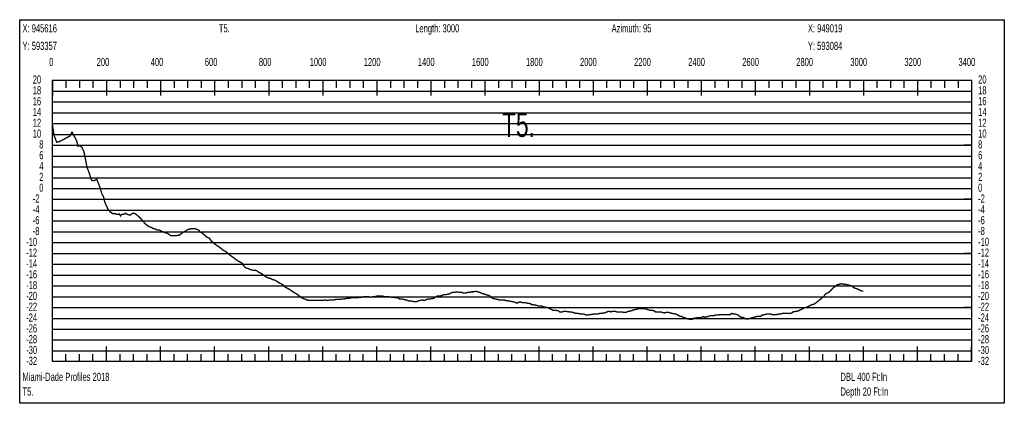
# Model space of a CAD drawing. Header units: inches. Extents: x 471865 to 538526, y 1054316 to 1102451.
# Tile 49 of 114: x 471878 to 475521, y 1096517 to 1097935. Entities that reach past the tile are written whole.
import ezdxf

# ---------------------------------------------------------------- set-up
doc = ezdxf.new("R2010")
doc.units = ezdxf.units.IN
doc.header["$MEASUREMENT"] = 0
for name, color, linetype in [('LABELS', 7, 'Continuous'), ('X_Gr1', 7, 'Continuous'), ('XSECTION', 7, 'Continuous')]:
    doc.layers.add(name, color=color, linetype=linetype)
doc.styles.get("Standard").update_dxf_attribs({"font": 'arial.ttf'})

msp = doc.modelspace()

# ---------------------------------------------------------------- linework, layer by layer
at = {"layer": 'X_Gr1', "color": 6, "linetype": 'Continuous', "lineweight": 18, "true_color": 0xff00ff, "transparency": 33554687, "const_width": 5}
msp.add_lwpolyline([(471999.6, 1097546.5), (471999.6, 1097546.5), (472005.7, 1097506.2), (472015.4, 1097481.8), (472024.9, 1097483.7), (472064.3, 1097504.6), (472071.9, 1097518.5), (472074, 1097515.2), (472082.9, 1097499.1), (472089.4, 1097486.5), (472094.1, 1097466.9), (472102, 1097469.5), (472109.4, 1097461.6), (472116.1, 1097446.6), (472121.9, 1097418), (472127.4, 1097389.2), (472136.3, 1097366.1), (472143.4, 1097342.7), (472149.9, 1097339.1), (472158.1, 1097341.6), (472163.9, 1097344.6), (472169.5, 1097330.1), (472176.8, 1097310.9), (472182.6, 1097290.5), (472189, 1097279.1), (472193, 1097261.5), (472197.5, 1097250), (472202.4, 1097240.5), (472205.7, 1097232.4), (472209.4, 1097228.6), (472214.3, 1097222.6), (472217.6, 1097222.1), (472220.6, 1097218.7), (472225.4, 1097216.9), (472229, 1097218.8), (472232.4, 1097216.8), (472237.4, 1097215.7), (472242.7, 1097214.8), (472246.8, 1097216.7), (472251.4, 1097209.2), (472256.3, 1097215.3), (472262.2, 1097215.1), (472269.6, 1097219.1), (472273, 1097216.4), (472283.6, 1097212.7), (472288.1, 1097212.7), (472295.1, 1097218.7), (472303.5, 1097218.7), (472312.3, 1097212.7), (472320.8, 1097204.7), (472329.1, 1097196.7), (472337.1, 1097186.7), (472344.8, 1097178.7), (472352.2, 1097172.7), (472358.9, 1097168.7), (472365.7, 1097166.7), (472372.8, 1097162.7), (472379.9, 1097160.7), (472387.6, 1097156.7), (472395.8, 1097156.7), (472404, 1097152.7), (472411.6, 1097148.7), (472419.7, 1097146.7), (472428.5, 1097142.7), (472436.9, 1097136.7), (472444.5, 1097136.7), (472451.7, 1097136.7), (472459, 1097136.7), (472470.5, 1097138.7), (472474.5, 1097142.7), (472482.9, 1097148.7), (472491.1, 1097152.7), (472499.3, 1097158.7), (472507.8, 1097160.7), (472515.9, 1097162.7), (472523.4, 1097162.7), (472530.6, 1097160.7), (472541.3, 1097156.7), (472545, 1097150.7), (472552.3, 1097146.7), (472559.9, 1097140.7), (472567.9, 1097132.7), (472580.9, 1097126.7), (472585.4, 1097118.7), (472593.8, 1097110.7), (472601.9, 1097104.7), (472609.3, 1097098.7), (472616.4, 1097094.7), (472623.7, 1097088.7), (472630.9, 1097082.7), (472638.7, 1097078.7), (472647.2, 1097072.7), (472656.1, 1097064.7), (472663.8, 1097058.7), (472670.3, 1097054.7), (472677.5, 1097048.7), (472685.9, 1097042.7), (472694.1, 1097038.7), (472701.6, 1097034.7), (472708.7, 1097022.7), (472716.1, 1097016.7), (472724.1, 1097014.7), (472732.5, 1097010.7), (472740.6, 1097008.7), (472747.8, 1097008.7), (472755.3, 1097006.7), (472763.6, 1097000.7), (472772.1, 1096996.7), (472780.5, 1096990.7), (472788.5, 1096984.7), (472796.3, 1096980.7), (472804.3, 1096978.7), (472812.4, 1096974.7), (472820.4, 1096972.7), (472828, 1096968.7), (472836.2, 1096962.7), (472844.6, 1096958.7), (472852.4, 1096954.7), (472859.9, 1096946.7), (472867, 1096942.7), (472875, 1096938.7), (472883.8, 1096932.7), (472892.3, 1096926.7), (472899.4, 1096922.7), (472906.1, 1096918.7), (472913.9, 1096912.7), (472922.1, 1096906.7), (472929.9, 1096902.7), (472937.2, 1096900.7), (472944.3, 1096896.7), (472952.3, 1096896.7), (472960.6, 1096896.7), (472968.7, 1096896.7), (472976.8, 1096896.7), (472984.5, 1096896.7), (472995.7, 1096896.7), (472999.7, 1096896.7), (473008.3, 1096898.7), (473016.8, 1096896.7), (473024.4, 1096898.7), (473031.9, 1096898.7), (473039.8, 1096898.7), (473047.8, 1096900.7), (473056.4, 1096900.7), (473064.7, 1096900.7), (473072.8, 1096902.7), (473080.6, 1096902.7), (473088.3, 1096904.7), (473099.7, 1096904.7), (473103.6, 1096906.7), (473111.8, 1096906.7), (473120.5, 1096906.7), (473128.9, 1096906.7), (473136.6, 1096908.7), (473144, 1096908.7), (473151.8, 1096910.7), (473159.9, 1096910.7), (473168.2, 1096910.7), (473176.4, 1096908.7), (473184, 1096910.7), (473191.4, 1096910.7), (473198.9, 1096912.7), (473206.7, 1096912.7), (473214.5, 1096912.7), (473222.2, 1096912.7), (473230, 1096910.7), (473237.7, 1096910.7), (473245.4, 1096910.7), (473253, 1096908.7), (473260.6, 1096908.7), (473271.8, 1096906.7), (473275.4, 1096906.7), (473283.1, 1096902.7), (473291.1, 1096902.7), (473298.3, 1096900.7), (473309, 1096898.7), (473312.9, 1096896.7), (473321, 1096894.7), (473329.1, 1096894.7), (473336.7, 1096892.7), (473347.7, 1096892.7), (473351.5, 1096894.7), (473359.1, 1096896.7), (473367.3, 1096898.7), (473375.8, 1096896.7), (473383.6, 1096900.7), (473390.5, 1096902.7), (473398.2, 1096902.7), (473411.1, 1096904.7), (473415.3, 1096908.7), (473423, 1096912.7), (473430.8, 1096912.7), (473439.1, 1096914.7), (473447.5, 1096918.7), (473455.4, 1096918.7), (473467, 1096920.7), (473471, 1096922.7), (473479.2, 1096926.7), (473487.3, 1096926.7), (473495.2, 1096928.7), (473506.3, 1096926.7), (473513.9, 1096926.7), (473518, 1096924.7), (473530.7, 1096924.7), (473534.8, 1096926.7), (473545.9, 1096926.7), (473549.5, 1096928.7), (473556.7, 1096928.7), (473564.7, 1096930.7), (473573.3, 1096928.7), (473581.5, 1096926.7), (473588.9, 1096922.7), (473595.9, 1096920.7), (473607.7, 1096916.7), (473616.6, 1096914.7), (473621, 1096908.7), (473628.6, 1096904.7), (473635.1, 1096902.7), (473646.9, 1096900.7), (473651.4, 1096898.7), (473661, 1096898.7), (473669.4, 1096898.7), (473676.2, 1096896.7), (473699.8, 1096892.7), (473710, 1096890.7), (473718.3, 1096886.7), (473724.7, 1096890.7), (473731.1, 1096890.7), (473739.4, 1096888.7), (473748.4, 1096888.7), (473757.1, 1096886.7), (473768.6, 1096884.7), (473772.3, 1096880.7), (473779.9, 1096880.7), (473791.8, 1096878.7), (473795.8, 1096876.7), (473808.3, 1096876.7), (473812.3, 1096874.7), (473819.6, 1096872.7), (473831.1, 1096870.7), (473835.2, 1096868.7), (473847.3, 1096862.7), (473851.2, 1096860.7), (473858.7, 1096860.7), (473871.3, 1096858.7), (473875.7, 1096854.7), (473886.9, 1096854.7), (473890.2, 1096856.7), (473897.5, 1096856.7), (473910.3, 1096854.7), (473914.7, 1096854.7), (473926, 1096852.7), (473929.6, 1096850.7), (473937.3, 1096848.7), (473945.6, 1096848.7), (473953.5, 1096846.7), (473965.2, 1096846.7), (473969.2, 1096844.7), (473977, 1096842.7), (473987.7, 1096844.7), (473991.3, 1096844.7), (474003.3, 1096846.7), (474007.6, 1096846.7), (474016.2, 1096846.7), (474023.9, 1096848.7), (474042.4, 1096850.7), (474046.9, 1096852.7), (474056.2, 1096856.7), (474066.9, 1096854.7), (474070.1, 1096856.7), (474081.6, 1096856.7), (474086.2, 1096854.7), (474095.6, 1096854.7), (474107.8, 1096854.7), (474111.6, 1096852.7), (474122.1, 1096852.7), (474129.8, 1096856.7), (474134, 1096856.7), (474147.2, 1096860.7), (474151.5, 1096862.7), (474162.3, 1096864.7), (474169.5, 1096866.7), (474173.4, 1096866.7), (474186.3, 1096866.7), (474190.7, 1096866.7), (474203.1, 1096862.7), (474210.8, 1096860.7), (474214.5, 1096860.7), (474225.9, 1096858.7), (474230, 1096854.7), (474242.6, 1096854.7), (474250.6, 1096854.7), (474254.5, 1096852.7), (474265.5, 1096850.7), (474269.2, 1096852.7), (474280.8, 1096852.7), (474285, 1096850.7), (474293.4, 1096848.7), (474305.6, 1096846.7), (474313.2, 1096842.7), (474320.2, 1096838.7), (474327.8, 1096838.7), (474331.8, 1096834.7), (474345.1, 1096830.7), (474349.4, 1096828.7), (474359.8, 1096826.7), (474366.6, 1096826.7), (474370.4, 1096830.7), (474384.4, 1096832.7), (474393.6, 1096832.7), (474401.4, 1096834.7), (474408.3, 1096836.7), (474411.6, 1096834.7), (474423.2, 1096836.7), (474427.2, 1096838.7), (474435.1, 1096840.7), (474447.1, 1096840.7), (474451.2, 1096842.7), (474462.6, 1096842.7), (474469.9, 1096844.7), (474473.5, 1096844.7), (474484.7, 1096844.7), (474488.5, 1096844.7), (474499.4, 1096844.7), (474507.1, 1096844.7), (474510.9, 1096848.7), (474521.9, 1096846.7), (474525.5, 1096846.7), (474537.2, 1096842.7), (474541, 1096838.7), (474547.8, 1096834.7), (474557.5, 1096832.7), (474565.5, 1096828.7), (474573.8, 1096828.7), (474581.7, 1096830.7), (474585.4, 1096832.7), (474596.5, 1096834.7), (474600.4, 1096836.7), (474612.1, 1096838.7), (474620.3, 1096838.7), (474624.3, 1096842.7), (474635.8, 1096844.7), (474642.8, 1096846.7), (474649.6, 1096846.7), (474657.1, 1096846.7), (474661.2, 1096844.7), (474674.5, 1096844.7), (474678.5, 1096844.7), (474688.2, 1096846.7), (474695.1, 1096846.7), (474699.2, 1096848.7), (474713.2, 1096848.7), (474721.3, 1096848.7), (474727.8, 1096848.7), (474734.8, 1096850.7), (474738.7, 1096854.7), (474752.1, 1096856.7), (474760.2, 1096858.7), (474767.6, 1096862.7), (474775.5, 1096866.7), (474779.6, 1096868.7), (474792.1, 1096872.7), (474799.9, 1096876.7), (474807.8, 1096880.7), (474816.3, 1096882.7), (474824.7, 1096888.7), (474832.5, 1096894.7), (474839.9, 1096900.7), (474847.3, 1096906.7), (474855.1, 1096914.7), (474859.2, 1096920.7), (474871.5, 1096926.7), (474879.3, 1096934.7), (474887, 1096942.7), (474895.1, 1096948.7), (474903, 1096954.7), (474910.7, 1096956.7), (474918.2, 1096958.7), (474926.2, 1096956.7), (474934.7, 1096956.7), (474939, 1096954.7), (474950.9, 1096952.7), (474958.5, 1096948.7), (474966.2, 1096942.7), (474974.3, 1096940.7), (474982.5, 1096936.7), (474990.7, 1096932.7), (474998.7, 1096930.7), (474999.6, 1096930.7)], dxfattribs=at)
at = {"layer": 'XSECTION', "color": 18, "linetype": 'Continuous', "true_color": 0x000000}
for points in [[(471878.4, 1097934.7), (475520.8, 1097934.7), (475520.8, 1096516.7), (471878.4, 1096516.7), (471878.4, 1097934.7)], [(471999.6, 1097710.7), (475399.6, 1097710.7), (475399.6, 1096670.7), (471999.6, 1096670.7), (471999.6, 1097710.7)], [(471999.6, 1097710.7), (471999.6, 1097654.3)], [(471999.6, 1097710.7), (471999.6, 1097654.3)], [(471999.6, 1097710.7), (471999.6, 1097682.7)], [(471999.6, 1097710.7), (471999.6, 1097682.7)], [(472049.6, 1097710.7), (472049.6, 1097682.7)], [(472099.6, 1097710.7), (472099.6, 1097682.7)], [(472149.6, 1097710.7), (472149.6, 1097682.7)], [(472199.6, 1097710.7), (472199.6, 1097654.3)], [(472199.6, 1097710.7), (472199.6, 1097682.7)], [(472249.6, 1097710.7), (472249.6, 1097682.7)], [(472299.6, 1097710.7), (472299.6, 1097682.7)], [(472349.6, 1097710.7), (472349.6, 1097682.7)], [(472399.6, 1097710.7), (472399.6, 1097654.3)], [(472399.6, 1097710.7), (472399.6, 1097682.7)], [(472449.6, 1097710.7), (472449.6, 1097682.7)], [(472499.6, 1097710.7), (472499.6, 1097682.7)], [(472549.6, 1097710.7), (472549.6, 1097682.7)], [(472599.6, 1097710.7), (472599.6, 1097654.3)], [(472599.6, 1097710.7), (472599.6, 1097682.7)], [(472649.6, 1097710.7), (472649.6, 1097682.7)], [(472699.6, 1097710.7), (472699.6, 1097682.7)], [(472749.6, 1097710.7), (472749.6, 1097682.7)], [(472799.6, 1097710.7), (472799.6, 1097654.3)], [(472799.6, 1097710.7), (472799.6, 1097682.7)], [(472849.6, 1097710.7), (472849.6, 1097682.7)], [(472899.6, 1097710.7), (472899.6, 1097682.7)], [(472949.6, 1097710.7), (472949.6, 1097682.7)], [(472999.6, 1097710.7), (472999.6, 1097654.3)], [(472999.6, 1097710.7), (472999.6, 1097682.7)], [(473049.6, 1097710.7), (473049.6, 1097682.7)], [(473099.6, 1097710.7), (473099.6, 1097682.7)], [(473149.6, 1097710.7), (473149.6, 1097682.7)], [(473199.6, 1097710.7), (473199.6, 1097654.3)], [(473199.6, 1097710.7), (473199.6, 1097682.7)], [(473249.6, 1097710.7), (473249.6, 1097682.7)], [(473299.6, 1097710.7), (473299.6, 1097682.7)], [(473349.6, 1097710.7), (473349.6, 1097682.7)], [(473399.6, 1097710.7), (473399.6, 1097654.3)], [(473399.6, 1097710.7), (473399.6, 1097682.7)], [(473449.6, 1097710.7), (473449.6, 1097682.7)], [(473499.6, 1097710.7), (473499.6, 1097682.7)], [(473549.6, 1097710.7), (473549.6, 1097682.7)], [(473599.6, 1097710.7), (473599.6, 1097654.3)], [(473599.6, 1097710.7), (473599.6, 1097682.7)], [(473649.6, 1097710.7), (473649.6, 1097682.7)], [(473699.6, 1097710.7), (473699.6, 1097682.7)], [(473749.6, 1097710.7), (473749.6, 1097682.7)], [(473799.6, 1097710.7), (473799.6, 1097654.3)], [(473799.6, 1097710.7), (473799.6, 1097682.7)], [(473849.6, 1097710.7), (473849.6, 1097682.7)], [(473899.6, 1097710.7), (473899.6, 1097682.7)], [(473949.6, 1097710.7), (473949.6, 1097682.7)], [(473999.6, 1097710.7), (473999.6, 1097654.3)], [(473999.6, 1097710.7), (473999.6, 1097682.7)], [(474049.6, 1097710.7), (474049.6, 1097682.7)], [(474099.6, 1097710.7), (474099.6, 1097682.7)], [(474149.6, 1097710.7), (474149.6, 1097682.7)], [(474199.6, 1097710.7), (474199.6, 1097654.3)], [(474199.6, 1097710.7), (474199.6, 1097682.7)], [(474249.6, 1097710.7), (474249.6, 1097682.7)], [(474299.6, 1097710.7), (474299.6, 1097682.7)], [(474349.6, 1097710.7), (474349.6, 1097682.7)], [(474399.6, 1097710.7), (474399.6, 1097654.3)], [(474399.6, 1097710.7), (474399.6, 1097682.7)], [(474449.6, 1097710.7), (474449.6, 1097682.7)], [(474499.6, 1097710.7), (474499.6, 1097682.7)], [(474549.6, 1097710.7), (474549.6, 1097682.7)], [(474599.6, 1097710.7), (474599.6, 1097654.3)], [(474599.6, 1097710.7), (474599.6, 1097682.7)], [(474649.6, 1097710.7), (474649.6, 1097682.7)], [(474699.6, 1097710.7), (474699.6, 1097682.7)], [(474749.6, 1097710.7), (474749.6, 1097682.7)], [(474799.6, 1097710.7), (474799.6, 1097654.3)], [(474799.6, 1097710.7), (474799.6, 1097682.7)], [(474849.6, 1097710.7), (474849.6, 1097682.7)], [(474899.6, 1097710.7), (474899.6, 1097682.7)], [(474949.6, 1097710.7), (474949.6, 1097682.7)], [(474999.6, 1097710.7), (474999.6, 1097654.3)], [(474999.6, 1097710.7), (474999.6, 1097682.7)], [(475049.6, 1097710.7), (475049.6, 1097682.7)], [(475099.6, 1097710.7), (475099.6, 1097682.7)], [(475149.6, 1097710.7), (475149.6, 1097682.7)], [(475199.6, 1097710.7), (475199.6, 1097654.3)], [(475199.6, 1097710.7), (475199.6, 1097682.7)], [(475249.6, 1097710.7), (475249.6, 1097682.7)], [(475299.6, 1097710.7), (475299.6, 1097682.7)], [(475349.6, 1097710.7), (475349.6, 1097682.7)], [(475399.6, 1097710.7), (475399.6, 1097654.3)], [(475399.6, 1097710.7), (475399.6, 1097682.7)], [(471999.6, 1097470.7), (472027.6, 1097470.7)], [(475399.6, 1097470.7), (475371.6, 1097470.7)], [(471999.6, 1097270.7), (472027.6, 1097270.7)], [(475399.6, 1097270.7), (475371.6, 1097270.7)], [(471999.6, 1097070.7), (472027.6, 1097070.7)], [(475399.6, 1097070.7), (475371.6, 1097070.7)], [(471999.6, 1096870.7), (472027.6, 1096870.7)], [(475399.6, 1096870.7), (475371.6, 1096870.7)], [(471999.6, 1096670.7), (471999.6, 1096727.1)], [(471999.6, 1096670.7), (471999.6, 1096727.1)], [(472199.6, 1096670.7), (472199.6, 1096727.1)], [(472399.6, 1096670.7), (472399.6, 1096727.1)], [(472599.6, 1096670.7), (472599.6, 1096727.1)], [(472799.6, 1096670.7), (472799.6, 1096727.1)], [(472999.6, 1096670.7), (472999.6, 1096727.1)], [(473199.6, 1096670.7), (473199.6, 1096727.1)], [(473399.6, 1096670.7), (473399.6, 1096727.1)], [(473599.6, 1096670.7), (473599.6, 1096727.1)], [(473799.6, 1096670.7), (473799.6, 1096727.1)], [(473999.6, 1096670.7), (473999.6, 1096727.1)], [(474199.6, 1096670.7), (474199.6, 1096727.1)], [(474399.6, 1096670.7), (474399.6, 1096727.1)], [(474599.6, 1096670.7), (474599.6, 1096727.1)], [(474799.6, 1096670.7), (474799.6, 1096727.1)], [(474999.6, 1096670.7), (474999.6, 1096727.1)], [(475199.6, 1096670.7), (475199.6, 1096727.1)], [(475399.6, 1096670.7), (475399.6, 1096727.1)], [(471999.6, 1096670.7), (471999.6, 1096698.7)], [(471999.6, 1096670.7), (471999.6, 1096698.7)], [(472049.6, 1096670.7), (472049.6, 1096698.7)], [(472099.6, 1096670.7), (472099.6, 1096698.7)], [(472149.6, 1096670.7), (472149.6, 1096698.7)], [(472199.6, 1096670.7), (472199.6, 1096698.7)], [(472249.6, 1096670.7), (472249.6, 1096698.7)], [(472299.6, 1096670.7), (472299.6, 1096698.7)], [(472349.6, 1096670.7), (472349.6, 1096698.7)], [(472399.6, 1096670.7), (472399.6, 1096698.7)], [(472449.6, 1096670.7), (472449.6, 1096698.7)], [(472499.6, 1096670.7), (472499.6, 1096698.7)], [(472549.6, 1096670.7), (472549.6, 1096698.7)], [(472599.6, 1096670.7), (472599.6, 1096698.7)], [(472649.6, 1096670.7), (472649.6, 1096698.7)], [(472699.6, 1096670.7), (472699.6, 1096698.7)], [(472749.6, 1096670.7), (472749.6, 1096698.7)], [(472799.6, 1096670.7), (472799.6, 1096698.7)], [(472849.6, 1096670.7), (472849.6, 1096698.7)], [(472899.6, 1096670.7), (472899.6, 1096698.7)], [(472949.6, 1096670.7), (472949.6, 1096698.7)], [(472999.6, 1096670.7), (472999.6, 1096698.7)], [(473049.6, 1096670.7), (473049.6, 1096698.7)], [(473099.6, 1096670.7), (473099.6, 1096698.7)], [(473149.6, 1096670.7), (473149.6, 1096698.7)], [(473199.6, 1096670.7), (473199.6, 1096698.7)], [(473249.6, 1096670.7), (473249.6, 1096698.7)], [(473299.6, 1096670.7), (473299.6, 1096698.7)], [(473349.6, 1096670.7), (473349.6, 1096698.7)], [(473399.6, 1096670.7), (473399.6, 1096698.7)], [(473449.6, 1096670.7), (473449.6, 1096698.7)], [(473499.6, 1096670.7), (473499.6, 1096698.7)], [(473549.6, 1096670.7), (473549.6, 1096698.7)], [(473599.6, 1096670.7), (473599.6, 1096698.7)], [(473649.6, 1096670.7), (473649.6, 1096698.7)], [(473699.6, 1096670.7), (473699.6, 1096698.7)], [(473749.6, 1096670.7), (473749.6, 1096698.7)], [(473799.6, 1096670.7), (473799.6, 1096698.7)], [(473849.6, 1096670.7), (473849.6, 1096698.7)], [(473899.6, 1096670.7), (473899.6, 1096698.7)], [(473949.6, 1096670.7), (473949.6, 1096698.7)], [(473999.6, 1096670.7), (473999.6, 1096698.7)], [(474049.6, 1096670.7), (474049.6, 1096698.7)], [(474099.6, 1096670.7), (474099.6, 1096698.7)], [(474149.6, 1096670.7), (474149.6, 1096698.7)], [(474199.6, 1096670.7), (474199.6, 1096698.7)], [(474249.6, 1096670.7), (474249.6, 1096698.7)], [(474299.6, 1096670.7), (474299.6, 1096698.7)], [(474349.6, 1096670.7), (474349.6, 1096698.7)], [(474399.6, 1096670.7), (474399.6, 1096698.7)], [(474449.6, 1096670.7), (474449.6, 1096698.7)], [(474499.6, 1096670.7), (474499.6, 1096698.7)], [(474549.6, 1096670.7), (474549.6, 1096698.7)], [(474599.6, 1096670.7), (474599.6, 1096698.7)], [(474649.6, 1096670.7), (474649.6, 1096698.7)], [(474699.6, 1096670.7), (474699.6, 1096698.7)], [(474749.6, 1096670.7), (474749.6, 1096698.7)], [(474799.6, 1096670.7), (474799.6, 1096698.7)], [(474849.6, 1096670.7), (474849.6, 1096698.7)], [(474899.6, 1096670.7), (474899.6, 1096698.7)], [(474949.6, 1096670.7), (474949.6, 1096698.7)], [(474999.6, 1096670.7), (474999.6, 1096698.7)], [(475049.6, 1096670.7), (475049.6, 1096698.7)], [(475099.6, 1096670.7), (475099.6, 1096698.7)], [(475149.6, 1096670.7), (475149.6, 1096698.7)], [(475199.6, 1096670.7), (475199.6, 1096698.7)], [(475249.6, 1096670.7), (475249.6, 1096698.7)], [(475299.6, 1096670.7), (475299.6, 1096698.7)], [(475349.6, 1096670.7), (475349.6, 1096698.7)], [(475399.6, 1096670.7), (475399.6, 1096698.7)]]:
    msp.add_lwpolyline(points, dxfattribs=at)
at = {"layer": 'XSECTION', "color": 18, "true_color": 0x000000}
for points in [[(471999.6, 1097670.7), (475399.6, 1097670.7)], [(471999.6, 1097630.7), (475399.6, 1097630.7)], [(471999.6, 1097590.7), (475399.6, 1097590.7)], [(471999.6, 1097550.7), (475399.6, 1097550.7)], [(471999.6, 1097510.7), (475399.6, 1097510.7)], [(471999.6, 1097470.7), (475399.6, 1097470.7)], [(471999.6, 1097430.7), (475399.6, 1097430.7)], [(471999.6, 1097390.7), (475399.6, 1097390.7)], [(471999.6, 1097350.7), (475399.6, 1097350.7)], [(471999.6, 1097310.7), (475399.6, 1097310.7)], [(471999.6, 1097270.7), (475399.6, 1097270.7)], [(471999.6, 1097230.7), (475399.6, 1097230.7)], [(471999.6, 1097190.7), (475399.6, 1097190.7)], [(471999.6, 1097150.7), (475399.6, 1097150.7)], [(471999.6, 1097110.7), (475399.6, 1097110.7)], [(471999.6, 1097070.7), (475399.6, 1097070.7)], [(471999.6, 1097030.7), (475399.6, 1097030.7)], [(471999.6, 1096990.7), (475399.6, 1096990.7)], [(471999.6, 1096950.7), (475399.6, 1096950.7)], [(471999.6, 1096910.7), (475399.6, 1096910.7)], [(471999.6, 1096870.7), (475399.6, 1096870.7)], [(471999.6, 1096830.7), (475399.6, 1096830.7)], [(471999.6, 1096790.7), (475399.6, 1096790.7)], [(471999.6, 1096750.7), (475399.6, 1096750.7)], [(471999.6, 1096710.7), (475399.6, 1096710.7)]]:
    msp.add_lwpolyline(points, dxfattribs=at)

# ---------------------------------------------------------------- texts
at = {"layer": 'LABELS', "color": 18, "true_color": 0x000000, "width": 0.666667}
for s, height, p in [('X: 945616', 30, (471888.8, 1097887.9)), ('T5.', 30, (472615.2, 1097887.9)), ('Length: 3000', 30, (473341.6, 1097887.9)), ('Azimuth: 95', 30, (474068, 1097887.9)), ('X: 949019', 30, (474794.4, 1097887.9)), ('Y: 593357', 30, (471888.8, 1097823.1)), ('Y: 593084', 30, (474794.4, 1097823.1)), ('0', 30, (471987.6, 1097763.5)), ('0', 30, (471987.6, 1097763.5)), ('200', 30, (472163.2, 1097763.5)), ('400', 30, (472363.2, 1097763.5)), ('600', 30, (472563.2, 1097763.5)), ('800', 30, (472763.2, 1097763.5)), ('1000', 30, (472951.2, 1097763.5)), ('1200', 30, (473151.2, 1097763.5)), ('1400', 30, (473351.2, 1097763.5)), ('1600', 30, (473551.2, 1097763.5)), ('1800', 30, (473751.2, 1097763.5)), ('2000', 30, (473951.2, 1097763.5)), ('2200', 30, (474151.2, 1097763.5)), ('2400', 30, (474351.2, 1097763.5)), ('2600', 30, (474551.2, 1097763.5)), ('2800', 30, (474751.2, 1097763.5)), ('3000', 30, (474951.2, 1097763.5)), ('3200', 30, (475151.2, 1097763.5)), ('3400', 30, (475351.2, 1097763.5)), ('20', 30, (471926.8, 1097698.7)), ('20', 30, (475424, 1097698.7)), ('18', 30, (471926.8, 1097658.7)), ('18', 30, (475424, 1097658.7)), ('16', 30, (471926.8, 1097618.7)), ('16', 30, (475424, 1097618.7)), ('14', 30, (471926.8, 1097578.7)), ('14', 30, (475424, 1097578.7)), ('12', 30, (471926.8, 1097538.7)), ('T5.', 90, (473663.2, 1097501.5)), ('12', 30, (475424, 1097538.7)), ('10', 30, (471926.8, 1097498.7)), ('10', 30, (475424, 1097498.7)), ('8', 30, (471950.8, 1097458.7)), ('8', 30, (475424, 1097458.7)), ('6', 30, (471950.8, 1097418.7)), ('6', 30, (475424, 1097418.7)), ('4', 30, (471950.8, 1097378.7)), ('4', 30, (475424, 1097378.7)), ('2', 30, (471950.8, 1097338.7)), ('2', 30, (475424, 1097338.7)), ('0', 30, (471950.8, 1097298.7)), ('0', 30, (475424, 1097298.7)), ('-2', 30, (471926.8, 1097258.7)), ('-2', 30, (475424, 1097258.7)), ('-4', 30, (471926.8, 1097218.7)), ('-4', 30, (475424, 1097218.7)), ('-6', 30, (471926.8, 1097178.7)), ('-6', 30, (475424, 1097178.7)), ('-8', 30, (471926.8, 1097138.7)), ('-8', 30, (475424, 1097138.7)), ('-10', 30, (471902.4, 1097098.7)), ('-10', 30, (475424, 1097098.7)), ('-12', 30, (471902.4, 1097058.7)), ('-12', 30, (475424, 1097058.7)), ('-14', 30, (471902.4, 1097018.7)), ('-14', 30, (475424, 1097018.7)), ('-16', 30, (471902.4, 1096978.7)), ('-16', 30, (475424, 1096978.7)), ('-18', 30, (471902.4, 1096938.7)), ('-18', 30, (475424, 1096938.7)), ('-20', 30, (471902.4, 1096898.7)), ('-20', 30, (475424, 1096898.7)), ('-22', 30, (471902.4, 1096858.7)), ('-22', 30, (475424, 1096858.7)), ('-24', 30, (471902.4, 1096818.7)), ('-24', 30, (475424, 1096818.7)), ('-26', 30, (471902.4, 1096778.7)), ('-26', 30, (475424, 1096778.7)), ('-28', 30, (471902.4, 1096738.7)), ('-28', 30, (475424, 1096738.7)), ('-30', 30, (471902.4, 1096698.7)), ('-30', 30, (475424, 1096698.7)), ('-32', 30, (471902.4, 1096658.7)), ('-32', 30, (475424, 1096658.7)), ('Miami-Dade Profiles 2018', 30, (471888.8, 1096599.5)), ('DBL 400 Ft:In', 30, (474914.8, 1096599.5)), ('T5.', 30, (471888.8, 1096545.1)), ('Depth 20 Ft:In', 30, (474914.8, 1096545.1))]:
    msp.add_text(s, height=height, dxfattribs=at).set_placement(p)

doc.saveas('drawing.dxf')
